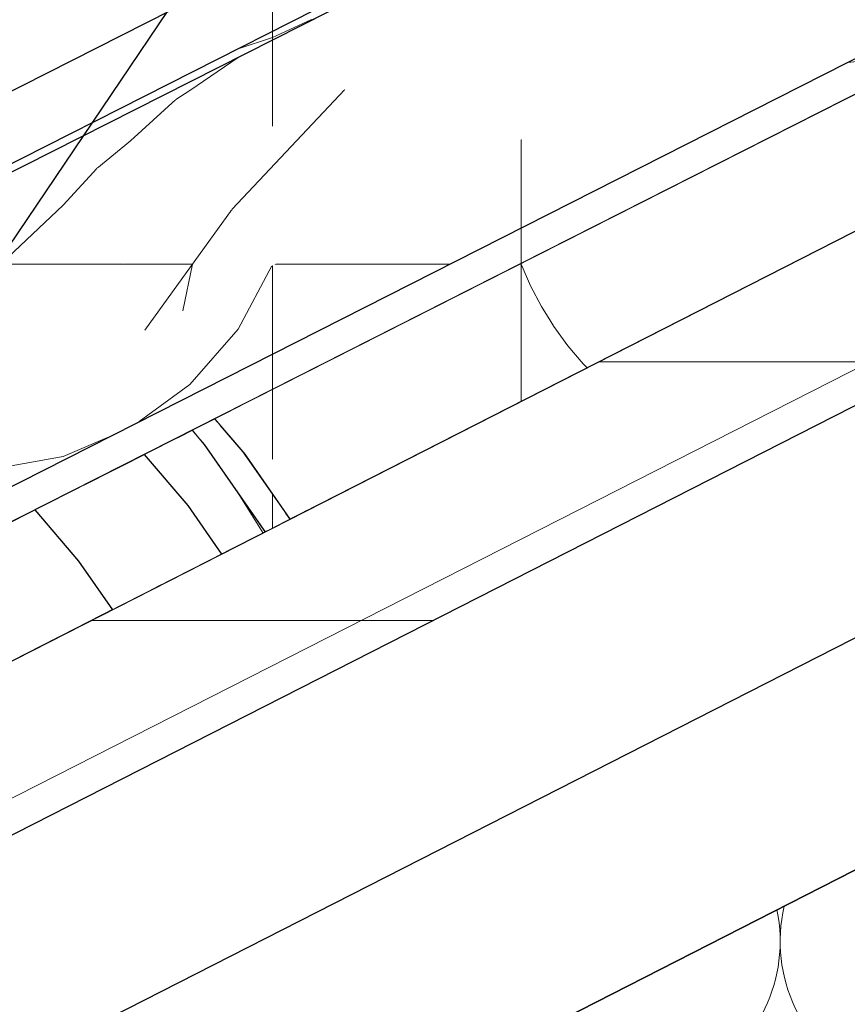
# Model space of a CAD drawing. Header units: millimetres. Extents: x -25478 to 4005, y -8416 to 11348.
# Tile 256 of 256: x -10887 to -10727, y 7326 to 7516. Entities that reach past the tile are written whole.
import ezdxf

# ---------------------------------------------------------------- set-up
doc = ezdxf.new("R2010")
doc.units = ezdxf.units.MM
doc.header["$MEASUREMENT"] = 0
doc.linetypes.add('Wipeout_Contour', pattern=[1000, 0, -1000])
for name, color, linetype in [('POHLED ZÁPADNÍ_1_Konstrukce - nosné', 7, 'Continuous'), ('POHLED ZÁPADNÍ_1_Nové_Anotace - SP', 7, 'Continuous'), ('POHLED ZÁPADNÍ_1_Nové_Konstrukce - krov', 7, 'Continuous'), ('POHLED ZÁPADNÍ_1_Nové_Konstrukce - střechy a skořepiny', 7, 'Continuous'), ('POHLED ZÁPADNÍ_1_Nové_Konstrukce – Dělicí čáry vrstev', 7, 'Continuous'), ('POHLED ZÁPADNÍ_1_Nové_Situace - terén', 7, 'Continuous'), ('POHLED ZÁPADNÍ_1_Nové_Výplně - Povrchové', 7, 'Continuous'), ('POHLED ZÁPADNÍ_1_Nové_Výplně – Řezové', 7, 'Continuous'), ('POHLED ZÁPADNÍ_1_Výplně - Povrchové', 7, 'Continuous')]:
    doc.layers.add(name, color=color, linetype=linetype)

# ---------------------------------------------------------------- blocks, each defined once
blk = doc.blocks.new('*X2106', base_point=(-25690.45, -8330.81))
at = {"layer": 'POHLED ZÁPADNÍ_1_Nové_Výplně - Povrchové', "color": 21, "linetype": 'Continuous', "lineweight": 20, "true_color": 0xffaaaa}
for p, q in [((-10625.08, 7552.6), (-10625.08, 7538.43)), ((-10673.11, 7528.27), (-10673.11, 7523.42)), ((-10673.11, 7522.92), (-10673.11, 7514.1)), ((-10790.08, 7468.88), (-10790.34, 7468.88)), ((-10790.08, 7469.02), (-10790.08, 7454.85)), ((-10790.08, 7468.88), (-10788.25, 7464.71)), ((-10788.25, 7464.71), (-10786.13, 7460.68)), ((-10786.13, 7460.68), (-10784.32, 7457.77)), ((-10838.11, 7444.68), (-10838.11, 7431.1))]:
    blk.add_line(p, q, dxfattribs=at)
blk = doc.blocks.new('*X2107', base_point=(-25690.45, -8330.81))
at = {"layer": 'POHLED ZÁPADNÍ_1_Nové_Výplně - Povrchové', "color": 21, "linetype": 'Continuous', "lineweight": 20, "true_color": 0xffaaaa}
for p, q in [((-10625.08, 7538.43), (-10625.08, 7526.42)), ((-10673.11, 7514.1), (-10673.11, 7501.94)), ((-10784.32, 7457.77), (-10783.72, 7456.81)), ((-10783.72, 7456.81), (-10781.04, 7453.13)), ((-10790.08, 7454.85), (-10790.08, 7442.34)), ((-10781.04, 7453.13), (-10778.1, 7449.65)), ((-10778.1, 7449.65), (-10777.31, 7448.85))]:
    blk.add_line(p, q, dxfattribs=at)
blk = doc.blocks.new('*X2111', base_point=(-25690.45, -8330.81))
at = {"layer": 'POHLED ZÁPADNÍ_1_Nové_Výplně - Povrchové', "color": 21, "linetype": 'Continuous', "lineweight": 20, "true_color": 0xffaaaa}
for p, q in [((-10790.08, 7536.58), (-10790.08, 7536.68)), ((-10830.01, 7516.35), (-10830.62, 7516.14)), ((-10838.11, 7512.25), (-10838.11, 7512.34))]:
    blk.add_line(p, q, dxfattribs=at)
blk = doc.blocks.new('*X2113', base_point=(-25690.45, -8330.81))
at = {"layer": 'POHLED ZÁPADNÍ_1_Nové_Výplně - Povrchové', "color": 21, "linetype": 'Continuous', "lineweight": 20, "true_color": 0xffaaaa}
for p, q in [((-10726.92, 7507.87), (-10713.63, 7509.36)), ((-10713.63, 7509.36), (-10710.47, 7509.34)), ((-10790.08, 7469.02), (-10790.08, 7475.88)), ((-10838.11, 7444.68), (-10838.11, 7451.55)), ((-10955.08, 7402.33), (-10955.08, 7409.05)), ((-10955.08, 7385.43), (-10955.08, 7391.54))]:
    blk.add_line(p, q, dxfattribs=at)
blk = doc.blocks.new('*X2115', base_point=(-25690.45, -8330.81))
at = {"layer": 'POHLED ZÁPADNÍ_1_Nové_Výplně - Povrchové', "color": 21, "linetype": 'Continuous', "lineweight": 20, "true_color": 0xffaaaa}
for p, q in [((-10790.08, 7492.99), (-10790.08, 7475.88)), ((-10814.09, 7468.88), (-10837.67, 7468.88)), ((-10803.89, 7468.88), (-10814.09, 7468.88)), ((-10844.78, 7456.35), (-10838.27, 7468.58)), ((-10838.11, 7468.66), (-10838.11, 7451.55)), ((-10854.09, 7445.63), (-10844.78, 7456.35)), ((-10863.94, 7438.46), (-10854.09, 7445.63)), ((-10878.63, 7431.71), (-10870.05, 7435.37)), ((-10911.79, 7431.34), (-10906.78, 7429.92)), ((-10892.6, 7429.22), (-10878.63, 7431.71)), ((-10906.78, 7429.92), (-10892.6, 7429.22))]:
    blk.add_line(p, q, dxfattribs=at)
blk = doc.blocks.new('*X2117', base_point=(-25690.45, -8330.81))
at = {"layer": 'POHLED ZÁPADNÍ_1_Nové_Výplně - Povrchové', "color": 21, "linetype": 'Continuous', "lineweight": 20, "true_color": 0xffaaaa}
for p, q in [((-10845.91, 7479.54), (-10862.84, 7456.14)), ((-10866.95, 7468.88), (-10853.62, 7468.88)), ((-10855.47, 7459.87), (-10853.62, 7468.88))]:
    blk.add_line(p, q, dxfattribs=at)
blk = doc.blocks.new('*X2118', base_point=(-25690.45, -8330.81))
at = {"layer": 'POHLED ZÁPADNÍ_1_Nové_Výplně - Povrchové', "color": 21, "linetype": 'Continuous', "lineweight": 20, "true_color": 0xffaaaa}
for p, q in [((-10824.15, 7502.66), (-10845.91, 7479.54)), ((-10890.82, 7468.88), (-10875.23, 7468.88)), ((-10875.23, 7468.88), (-10866.95, 7468.88)), ((-10897.9, 7465.3), (-10919.48, 7442.37)), ((-10901.84, 7463.3), (-10905.42, 7460.68)), ((-10905.42, 7460.68), (-10910.99, 7456.81)), ((-10910.99, 7456.81), (-10916.61, 7453.13)), ((-10916.61, 7453.13), (-10918.08, 7452.22))]:
    blk.add_line(p, q, dxfattribs=at)
blk = doc.blocks.new('*X2119', base_point=(-25690.45, -8330.81))
at = {"layer": 'POHLED ZÁPADNÍ_1_Nové_Výplně - Povrchové', "color": 21, "linetype": 'Continuous', "lineweight": 20, "true_color": 0xffaaaa}
for p, q in [((-10790.08, 7534.52), (-10790.08, 7529.88)), ((-10790.08, 7529.73), (-10790.08, 7528.91)), ((-10838.11, 7510.19), (-10838.11, 7504.57)), ((-10865.57, 7492.73), (-10856.8, 7500.72)), ((-10872.07, 7487.37), (-10865.57, 7492.73))]:
    blk.add_line(p, q, dxfattribs=at)
blk = doc.blocks.new('*X2120', base_point=(-25690.45, -8330.81))
at = {"layer": 'POHLED ZÁPADNÍ_1_Nové_Výplně - Povrchové', "color": 21, "linetype": 'Continuous', "lineweight": 20, "true_color": 0xffaaaa}
for p, q in [((-10790.08, 7528.91), (-10790.08, 7519.92)), ((-10838.11, 7504.57), (-10838.11, 7495.58)), ((-10878.63, 7480.29), (-10872.07, 7487.37)), ((-10890.47, 7469.06), (-10878.63, 7480.29))]:
    blk.add_line(p, q, dxfattribs=at)
blk = doc.blocks.new('*X2121', base_point=(-25690.45, -8330.81))
at = {"layer": 'POHLED ZÁPADNÍ_1_Nové_Výplně - Povrchové', "color": 21, "linetype": 'Continuous', "lineweight": 20, "true_color": 0xffaaaa}
for p, q in [((-10790.08, 7536.68), (-10790.08, 7538.24)), ((-10830.62, 7516.14), (-10838.11, 7512.69)), ((-10844.78, 7510.51), (-10838.11, 7512.69)), ((-10838.11, 7512.34), (-10838.11, 7513.91)), ((-10844.92, 7510.46), (-10844.78, 7510.51))]:
    blk.add_line(p, q, dxfattribs=at)
blk = doc.blocks.new('*X2122', base_point=(-25690.45, -8330.81))
at = {"layer": 'POHLED ZÁPADNÍ_1_Nové_Výplně - Povrchové', "color": 21, "linetype": 'Continuous', "lineweight": 20, "true_color": 0xffaaaa}
for p, q in [((-10751.69, 7571.72), (-10741.78, 7568.92)), ((-10741.78, 7568.92), (-10730.61, 7568.37)), ((-10790.08, 7552.28), (-10790.08, 7538.24)), ((-10838.11, 7527.94), (-10838.11, 7523.42)), ((-10838.11, 7522.92), (-10838.11, 7513.91)), ((-10955.08, 7505.2), (-10955.08, 7487.88))]:
    blk.add_line(p, q, dxfattribs=at)
blk = doc.blocks.new('*X2124', base_point=(-25690.45, -8330.81))
at = {"layer": 'POHLED ZÁPADNÍ_1_Nové_Výplně - Povrchové', "color": 21, "linetype": 'Continuous', "lineweight": 20, "true_color": 0xffaaaa}
for p, q in [((-10790.08, 7536.58), (-10790.08, 7534.52)), ((-10838.11, 7512.25), (-10838.11, 7510.19)), ((-10854.09, 7502.46), (-10844.78, 7508.85)), ((-10844.78, 7508.85), (-10844.7, 7508.91)), ((-10856.8, 7500.72), (-10854.09, 7502.46))]:
    blk.add_line(p, q, dxfattribs=at)
blk = doc.blocks.new('*X2133', base_point=(-25690.45, -8330.81))
at = {"layer": 'POHLED ZÁPADNÍ_1_Nové_Výplně - Povrchové', "color": 21, "linetype": 'Continuous', "lineweight": 20, "true_color": 0xffaaaa}
blk.add_line((-10838.11, 7419.45), (-10838.11, 7417.87), dxfattribs=at)
blk = doc.blocks.new('*X2134', base_point=(-25690.45, -8330.81))
at = {"layer": 'POHLED ZÁPADNÍ_1_Nové_Výplně - Povrchové', "color": 21, "linetype": 'Continuous', "lineweight": 20, "true_color": 0xffaaaa}
blk.add_line((-10838.11, 7424.36), (-10838.11, 7419.45), dxfattribs=at)
blk = doc.blocks.new('*X2193', base_point=(-25690.45, -8330.81))
at = {"layer": 'POHLED ZÁPADNÍ_1_Nové_Výplně - Povrchové', "color": 21, "linetype": 'Continuous', "lineweight": 20, "true_color": 0xffaaaa}
blk.add_line((-10845.13, 7425.12), (-10839.97, 7416.92), dxfattribs=at)
blk = doc.blocks.new('*X2554', base_point=(-25690.45, -8330.81))
at = {"layer": 'POHLED ZÁPADNÍ_1_Nové_Výplně – Řezové', "color": 21, "linetype": 'Continuous', "lineweight": 20, "true_color": 0xffaaaa}
for centre, start, end in [((-10710, 7338), 166.9199, 36.8699), ((-10770, 7338), 222.3107, 11.6852)]:
    blk.add_arc(centre, 30, start, end, dxfattribs=at)

msp = doc.modelspace()

# ---------------------------------------------------------------- wipeouts: each hides what was drawn before it
at = {"color": 254, "linetype": 'Wipeout_Contour', "lineweight": 0, "ltscale": 326246.822201}
msp.add_wipeout([(-7716.95, 8883.6), (-10986.18, 7217.84), (-10980.52, 7217.84), (-10980.52, 7042.29), (-10973.11, 7046.06), (-10973.11, 7180), (-10723.42, 7180), (-10723.42, 7300), (-10583.42, 7300), (-10583.42, 7244.63), (-7875.74, 8624.34), (-7875.74, 8727.47), (-7730.3, 8727.47), (-7730.3, 8698.45), (-5604.31, 9781.76), (-5604.31, 9960.05), (-6608.56, 9448.36), (-6609.06, 9449.35), (-6627.21, 9440.1), (-6626.12, 9437.96), (-6661.76, 9419.8), (-6662.62, 9419.8), (-7619.72, 8932.13), (-7704.24, 8888.63), (-7705.12, 8888.63), (-7706.02, 8890.39), (-7717.45, 8884.57)], dxfattribs=at).dxf.layer = 'POHLED ZÁPADNÍ_1_Výplně - Povrchové'

# ---------------------------------------------------------------- next in the draw order: wipeouts: each hides what was drawn before it
at = {"color": 254, "linetype": 'Wipeout_Contour', "lineweight": 0, "ltscale": 104560.179154}
msp.add_wipeout([(-10846.21, 7440.58), (-10837.77, 7430.69), (-10613.19, 7544.45), (-10621.63, 7554.34), (-10645.38, 7542.32), (-10651.04, 7541.73), (-10662.42, 7535.97), (-10662.12, 7533.83)], dxfattribs=at).dxf.layer = 'POHLED ZÁPADNÍ_1_Nové_Výplně - Povrchové'

# ---------------------------------------------------------------- next in the draw order: block references
at = {"layer": 'POHLED ZÁPADNÍ_1_Konstrukce - nosné', "color": 9, "linetype": 'Continuous', "lineweight": 13}
msp.add_blockref('*X2106', (-25690.45, -8330.81), dxfattribs=at)

# ---------------------------------------------------------------- next in the draw order: wipeouts: each hides what was drawn before it
at = {"color": 254, "linetype": 'Wipeout_Contour', "lineweight": 0, "ltscale": 52303.115164}
msp.add_wipeout([(-10837.77, 7430.69), (-10831.25, 7421.36), (-10607.02, 7535.61), (-10613.19, 7544.45)], dxfattribs=at).dxf.layer = 'POHLED ZÁPADNÍ_1_Nové_Výplně - Povrchové'

# ---------------------------------------------------------------- next in the draw order: block references
at = {"layer": 'POHLED ZÁPADNÍ_1_Konstrukce - nosné', "color": 9, "linetype": 'Continuous', "lineweight": 13}
for name in ['*X2107', '*X2111']:
    msp.add_blockref(name, (-25690.45, -8330.81), dxfattribs=at)

# ---------------------------------------------------------------- next in the draw order: wipeouts: each hides what was drawn before it
at = {"color": 254, "linetype": 'Wipeout_Contour', "lineweight": 0, "ltscale": 289829.644699}
msp.add_wipeout([(-10976.1, 7394.96), (-10971.57, 7390.06), (-10957.08, 7384.42), (-10948.46, 7388.78), (-10962.52, 7394.65), (-10960.81, 7399.76), (-10952.31, 7403.57), (-10936.19, 7401.86), (-10919.2, 7403.61), (-10683.25, 7523.13), (-10690.91, 7526.11), (-10694.44, 7524.33), (-10703.78, 7526.12), (-10709.66, 7524.1), (-10713.88, 7521.1), (-10708.18, 7517.36), (-10921.34, 7409.39), (-10933.74, 7409.23), (-10947.09, 7410.37), (-10956.91, 7408.75), (-10965.74, 7405.47), (-10973.32, 7400.37)], dxfattribs=at).dxf.layer = 'POHLED ZÁPADNÍ_1_Nové_Výplně - Povrchové'

# ---------------------------------------------------------------- next in the draw order: block references
at = {"layer": 'POHLED ZÁPADNÍ_1_Konstrukce - nosné', "color": 9, "linetype": 'Continuous', "lineweight": 13}
msp.add_blockref('*X2113', (-25690.45, -8330.81), dxfattribs=at)

# ---------------------------------------------------------------- next in the draw order: wipeouts: each hides what was drawn before it
at = {"color": 254, "linetype": 'Wipeout_Contour', "lineweight": 0, "ltscale": 78764.40609}
msp.add_wipeout([(-10919.3, 7427.53), (-10917.06, 7411.55), (-10712.22, 7515.32), (-10712.94, 7520.48), (-10713.88, 7521.1), (-10715.25, 7530.9)], dxfattribs=at).dxf.layer = 'POHLED ZÁPADNÍ_1_Nové_Výplně - Povrchové'

# ---------------------------------------------------------------- next in the draw order: block references
at = {"layer": 'POHLED ZÁPADNÍ_1_Konstrukce - nosné', "color": 9, "linetype": 'Continuous', "lineweight": 13}
msp.add_blockref('*X2115', (-25690.45, -8330.81), dxfattribs=at)

# ---------------------------------------------------------------- next in the draw order: wipeouts: each hides what was drawn before it
at = {"color": 254, "linetype": 'Wipeout_Contour', "lineweight": 0, "ltscale": 52539.549849}
msp.add_wipeout([(-10840.35, 7418.27), (-10839.79, 7417.46), (-10839.15, 7417.34), (-10839.87, 7418.6)], dxfattribs=at).dxf.layer = 'POHLED ZÁPADNÍ_1_Nové_Výplně - Povrchové'
at = {"color": 254, "linetype": 'Wipeout_Contour', "lineweight": 0, "ltscale": 52612.94903}
msp.add_wipeout([(-10875.64, 7411.5), (-10869.07, 7402.09), (-10860.47, 7406.48), (-10867.02, 7415.87)], dxfattribs=at).dxf.layer = 'POHLED ZÁPADNÍ_1_Nové_Výplně - Povrchové'

# ---------------------------------------------------------------- next in the draw order: wipeouts: each hides what was drawn before it
at = {"color": 254, "linetype": 'Wipeout_Contour', "lineweight": 0, "ltscale": 65726.831798}
msp.add_wipeout([(-10919.5, 7442.26), (-10919.3, 7427.53), (-10715.25, 7530.9), (-10716.37, 7538.9), (-10716.46, 7545.12)], dxfattribs=at).dxf.layer = 'POHLED ZÁPADNÍ_1_Nové_Výplně - Povrchové'
at = {"color": 254, "linetype": 'Wipeout_Contour', "lineweight": 0, "ltscale": 52659.474675}
msp.add_wipeout([(-10875.46, 7425.76), (-10884.08, 7421.4), (-10875.64, 7411.5), (-10867.02, 7415.87)], dxfattribs=at).dxf.layer = 'POHLED ZÁPADNÍ_1_Nové_Výplně - Povrchové'

# ---------------------------------------------------------------- next in the draw order: block references
at = {"layer": 'POHLED ZÁPADNÍ_1_Konstrukce - nosné', "color": 9, "linetype": 'Continuous', "lineweight": 13}
msp.add_blockref('*X2117', (-25690.45, -8330.81), dxfattribs=at)

# ---------------------------------------------------------------- next in the draw order: wipeouts: each hides what was drawn before it
at = {"color": 254, "linetype": 'Wipeout_Contour', "lineweight": 0, "ltscale": 52548.779957}
msp.add_wipeout([(-10843.84, 7432.58), (-10834.77, 7419.57), (-10831.25, 7421.36), (-10837.77, 7430.69)], dxfattribs=at).dxf.layer = 'POHLED ZÁPADNÍ_1_Nové_Výplně - Povrchové'
at = {"color": 254, "linetype": 'Wipeout_Contour', "lineweight": 0, "ltscale": 52634.544046}
msp.add_wipeout([(-10887.02, 7405.74), (-10880.43, 7396.31), (-10869.07, 7402.09), (-10875.64, 7411.5)], dxfattribs=at).dxf.layer = 'POHLED ZÁPADNÍ_1_Nové_Výplně - Povrchové'

# ---------------------------------------------------------------- next in the draw order: wipeouts: each hides what was drawn before it
at = {"color": 254, "linetype": 'Wipeout_Contour', "lineweight": 0, "ltscale": 65766.819746}
msp.add_wipeout([(-10917.65, 7455.29), (-10919.5, 7442.26), (-10716.46, 7545.12), (-10716.59, 7555.31), (-10716.31, 7557.28)], dxfattribs=at).dxf.layer = 'POHLED ZÁPADNÍ_1_Nové_Výplně - Povrchové'
at = {"color": 254, "linetype": 'Wipeout_Contour', "lineweight": 0, "ltscale": 52534.210272}
msp.add_wipeout([(-10835.54, 7420.68), (-10839.87, 7418.6), (-10839.15, 7417.34), (-10834.77, 7419.57)], dxfattribs=at).dxf.layer = 'POHLED ZÁPADNÍ_1_Nové_Výplně - Povrchové'
at = {"color": 254, "linetype": 'Wipeout_Contour', "lineweight": 0, "ltscale": 52893.41091}
msp.add_wipeout([(-11111.59, 7291.98), (-11104.66, 7282.06), (-10880.43, 7396.31), (-10887.02, 7405.74)], dxfattribs=at).dxf.layer = 'POHLED ZÁPADNÍ_1_Nové_Výplně - Povrchové'

# ---------------------------------------------------------------- next in the draw order: block references
at = {"layer": 'POHLED ZÁPADNÍ_1_Konstrukce - nosné', "color": 9, "linetype": 'Continuous', "lineweight": 13}
for name in ['*X2118', '*X2133']:
    msp.add_blockref(name, (-25690.45, -8330.81), dxfattribs=at)

# ---------------------------------------------------------------- next in the draw order: wipeouts: each hides what was drawn before it
at = {"color": 254, "linetype": 'Wipeout_Contour', "lineweight": 0, "ltscale": 65803.601393}
msp.add_wipeout([(-10908.11, 7474.73), (-10913.81, 7466.23), (-10714.94, 7566.97), (-10714.54, 7569.82), (-10713.27, 7573.43)], dxfattribs=at).dxf.layer = 'POHLED ZÁPADNÍ_1_Nové_Výplně - Povrchové'
at = {"color": 254, "linetype": 'Wipeout_Contour', "lineweight": 0, "ltscale": 65723.310176}
msp.add_wipeout([(-10848.21, 7437.69), (-10851.99, 7435.95), (-10839.87, 7418.6), (-10835.54, 7420.68), (-10843.84, 7432.58)], dxfattribs=at).dxf.layer = 'POHLED ZÁPADNÍ_1_Nové_Výplně - Povrchové'

# ---------------------------------------------------------------- next in the draw order: block references
at = {"layer": 'POHLED ZÁPADNÍ_1_Konstrukce - nosné', "color": 9, "linetype": 'Continuous', "lineweight": 13}
for name in ['*X2119', '*X2134']:
    msp.add_blockref(name, (-25690.45, -8330.81), dxfattribs=at)

# ---------------------------------------------------------------- next in the draw order: wipeouts: each hides what was drawn before it
at = {"color": 254, "linetype": 'Wipeout_Contour', "lineweight": 0, "ltscale": 52594.612492}
msp.add_wipeout([(-10849.33, 7439), (-10843.84, 7432.58), (-10837.77, 7430.69), (-10846.21, 7440.58)], dxfattribs=at).dxf.layer = 'POHLED ZÁPADNÍ_1_Nové_Výplně - Povrchové'

# ---------------------------------------------------------------- next in the draw order: wipeouts: each hides what was drawn before it
at = {"color": 254, "linetype": 'Wipeout_Contour', "lineweight": 0, "ltscale": 52674.176652}
msp.add_wipeout([(-10917.65, 7455.29), (-10716.31, 7557.28), (-10714.94, 7566.97), (-10913.81, 7466.23)], dxfattribs=at).dxf.layer = 'POHLED ZÁPADNÍ_1_Nové_Výplně - Povrchové'
at = {"color": 254, "linetype": 'Wipeout_Contour', "lineweight": 0, "ltscale": 65735.037269}
msp.add_wipeout([(-10852.57, 7435.45), (-10851.36, 7434.03), (-10840.35, 7418.27), (-10839.87, 7418.6), (-10851.99, 7435.95)], dxfattribs=at).dxf.layer = 'POHLED ZÁPADNÍ_1_Nové_Výplně - Povrchové'

# ---------------------------------------------------------------- next in the draw order: block references
at = {"layer": 'POHLED ZÁPADNÍ_1_Konstrukce - nosné', "color": 9, "linetype": 'Continuous', "lineweight": 13}
msp.add_blockref('*X2120', (-25690.45, -8330.81), dxfattribs=at)

# ---------------------------------------------------------------- next in the draw order: wipeouts: each hides what was drawn before it
at = {"color": 254, "linetype": 'Wipeout_Contour', "lineweight": 0, "ltscale": 52619.627631}
msp.add_wipeout([(-10853, 7437.14), (-10851.99, 7435.95), (-10848.21, 7437.69), (-10849.33, 7439)], dxfattribs=at).dxf.layer = 'POHLED ZÁPADNÍ_1_Nové_Výplně - Povrchové'
at = {"color": 254, "linetype": 'Wipeout_Contour', "lineweight": 0, "ltscale": 52589.084815}
msp.add_wipeout([(-10866.03, 7416.37), (-10859.48, 7406.98), (-10847.97, 7412.85), (-10854.51, 7422.21)], dxfattribs=at).dxf.layer = 'POHLED ZÁPADNÍ_1_Nové_Výplně - Povrchové'

# ---------------------------------------------------------------- next in the draw order: wipeouts: each hides what was drawn before it
at = {"color": 254, "linetype": 'Wipeout_Contour', "lineweight": 0, "ltscale": 52685.288737}
msp.add_wipeout([(-10906.39, 7479.32), (-10897.38, 7482.32), (-10712.35, 7576.05), (-10711.68, 7577.95)], dxfattribs=at).dxf.layer = 'POHLED ZÁPADNÍ_1_Nové_Výplně - Povrchové'
at = {"color": 254, "linetype": 'Wipeout_Contour', "lineweight": 0, "ltscale": 52624.460029}
msp.add_wipeout([(-10853, 7437.14), (-10853.7, 7436.78), (-10852.57, 7435.45), (-10851.99, 7435.95)], dxfattribs=at).dxf.layer = 'POHLED ZÁPADNÍ_1_Nové_Výplně - Povrchové'
at = {"color": 254, "linetype": 'Wipeout_Contour', "lineweight": 0, "ltscale": 52574.180602}
msp.add_wipeout([(-10854.51, 7422.21), (-10847.97, 7412.85), (-10842.06, 7415.86), (-10851.15, 7428.88)], dxfattribs=at).dxf.layer = 'POHLED ZÁPADNÍ_1_Nové_Výplně - Povrchové'

# ---------------------------------------------------------------- next in the draw order: block references
at = {"layer": 'POHLED ZÁPADNÍ_1_Konstrukce - nosné', "color": 9, "linetype": 'Continuous', "lineweight": 13}
msp.add_blockref('*X2121', (-25690.45, -8330.81), dxfattribs=at)

# ---------------------------------------------------------------- next in the draw order: wipeouts: each hides what was drawn before it
at = {"color": 254, "linetype": 'Wipeout_Contour', "lineweight": 0, "ltscale": 52621.071525}
msp.add_wipeout([(-10856.63, 7435.3), (-10862.95, 7432.1), (-10854.51, 7422.21), (-10851.15, 7428.88)], dxfattribs=at).dxf.layer = 'POHLED ZÁPADNÍ_1_Nové_Výplně - Povrchové'

# ---------------------------------------------------------------- next in the draw order: wipeouts: each hides what was drawn before it
at = {"color": 254, "linetype": 'Wipeout_Contour', "lineweight": 0, "ltscale": 264360.815699}
msp.add_wipeout([(-10958.48, 7502.36), (-10962.39, 7492.22), (-10960.71, 7483.18), (-10953.92, 7488.85), (-10944.14, 7496.52), (-10935.64, 7498.39), (-10926.77, 7496.02), (-10915.65, 7485.49), (-10906.39, 7479.32), (-10711.68, 7577.95), (-10710.26, 7582), (-10703.9, 7591.47), (-10700.75, 7594.33), (-10700.25, 7595.85), (-10699.43, 7598.2), (-10911.38, 7490.83), (-10922.05, 7497.94), (-10933.18, 7508.47), (-10942.05, 7510.84), (-10950.55, 7508.97)], dxfattribs=at).dxf.layer = 'POHLED ZÁPADNÍ_1_Nové_Výplně - Povrchové'
at = {"color": 254, "linetype": 'Wipeout_Contour', "lineweight": 0, "ltscale": 65708.816737}
msp.add_wipeout([(-10851.36, 7434.03), (-10851.15, 7428.88), (-10842.06, 7415.86), (-10839.96, 7416.93), (-10839.79, 7417.46)], dxfattribs=at).dxf.layer = 'POHLED ZÁPADNÍ_1_Nové_Výplně - Povrchové'
at = {"color": 254, "linetype": 'Wipeout_Contour', "lineweight": 0, "ltscale": 52635.567484}
msp.add_wipeout([(-10862.95, 7432.1), (-10874.47, 7426.26), (-10866.03, 7416.37), (-10854.51, 7422.21)], dxfattribs=at).dxf.layer = 'POHLED ZÁPADNÍ_1_Nové_Výplně - Povrchové'

# ---------------------------------------------------------------- next in the draw order: block references
at = {"layer": 'POHLED ZÁPADNÍ_1_Konstrukce - nosné', "color": 9, "linetype": 'Continuous', "lineweight": 13}
for name in ['*X2122', '*X2193']:
    msp.add_blockref(name, (-25690.45, -8330.81), dxfattribs=at)

# ---------------------------------------------------------------- next in the draw order: wipeouts: each hides what was drawn before it
at = {"color": 254, "linetype": 'Wipeout_Contour', "lineweight": 0, "ltscale": 52620.481839}
msp.add_wipeout([(-10856.63, 7435.3), (-10851.15, 7428.88), (-10851.36, 7434.03), (-10853.7, 7436.78)], dxfattribs=at).dxf.layer = 'POHLED ZÁPADNÍ_1_Nové_Výplně - Povrchové'
at = {"color": 254, "linetype": 'Wipeout_Contour', "lineweight": 0, "ltscale": 52602.574468}
msp.add_wipeout([(-10867.02, 7415.87), (-10860.47, 7406.48), (-10859.48, 7406.98), (-10866.03, 7416.37)], dxfattribs=at).dxf.layer = 'POHLED ZÁPADNÍ_1_Nové_Výplně - Povrchové'

# ---------------------------------------------------------------- next in the draw order: wipeouts: each hides what was drawn before it
at = {"color": 254, "linetype": 'Wipeout_Contour', "lineweight": 0, "ltscale": 52684.496627}
msp.add_wipeout([(-10900.7, 7480.55), (-10908.11, 7474.73), (-10713.27, 7573.43), (-10712.39, 7575.94)], dxfattribs=at).dxf.layer = 'POHLED ZÁPADNÍ_1_Nové_Výplně - Povrchové'
at = {"color": 254, "linetype": 'Wipeout_Contour', "lineweight": 0, "ltscale": 52649.082726}
msp.add_wipeout([(-10875.46, 7425.76), (-10867.02, 7415.87), (-10866.03, 7416.37), (-10874.47, 7426.26)], dxfattribs=at).dxf.layer = 'POHLED ZÁPADNÍ_1_Nové_Výplně - Povrchové'

# ---------------------------------------------------------------- next in the draw order: block references
at = {"layer": 'POHLED ZÁPADNÍ_1_Konstrukce - nosné', "color": 9, "linetype": 'Continuous', "lineweight": 13}
msp.add_blockref('*X2124', (-25690.45, -8330.81), dxfattribs=at)

# ---------------------------------------------------------------- next in the draw order: wipeouts: each hides what was drawn before it
at = {"color": 254, "linetype": 'Wipeout_Contour', "lineweight": 0, "ltscale": 52681.108017}
msp.add_wipeout([(-10895.46, 7415.63), (-10887.02, 7405.74), (-10875.64, 7411.5), (-10884.08, 7421.4)], dxfattribs=at).dxf.layer = 'POHLED ZÁPADNÍ_1_Nové_Výplně - Povrchové'

# ---------------------------------------------------------------- next in the draw order: wipeouts: each hides what was drawn before it
at = {"color": 254, "linetype": 'Wipeout_Contour', "lineweight": 0, "ltscale": 50415.951224}
msp.add_wipeout([(-11454.64, 7025.17), (-11436.48, 6989.53), (-7717.4, 8884.49), (-7735.56, 8920.13)], dxfattribs=at).dxf.layer = 'POHLED ZÁPADNÍ_1_Nové_Výplně – Řezové'

# ---------------------------------------------------------------- next in the draw order: wipeouts: each hides what was drawn before it
at = {"color": 254, "linetype": 'Wipeout_Contour', "lineweight": 0, "ltscale": 50561.824188}
msp.add_wipeout([(-11472.8, 7060.81), (-11454.64, 7025.17), (-7735.56, 8920.13), (-7753.72, 8955.77)], dxfattribs=at).dxf.layer = 'POHLED ZÁPADNÍ_1_Nové_Výplně – Řezové'

# ---------------------------------------------------------------- next in the draw order: wipeouts: each hides what was drawn before it
at = {"color": 254, "linetype": 'Wipeout_Contour', "lineweight": 0, "ltscale": 50689.523339}
msp.add_wipeout([(-11486.42, 7087.54), (-11472.8, 7060.81), (-7753.72, 8955.77), (-7767.34, 8982.5)], dxfattribs=at).dxf.layer = 'POHLED ZÁPADNÍ_1_Nové_Výplně – Řezové'

# ---------------------------------------------------------------- next in the draw order: hatches: boundary and pattern name
at = {"layer": 'POHLED ZÁPADNÍ_1_Nové_Výplně – Řezové', "linetype": 'Continuous', "lineweight": 20, "true_color": 0xffaaaa}
h = msp.add_hatch(dxfattribs=at)
h.set_pattern_fill('Střecha___tašky_0001', color=21, style=0, pattern_type=2)
h.set_pattern_definition([(0, (0, 0), (0, 50), [])])
h.paths.add_polyline_path([(-11486.42, 7087.54), (-11472.8, 7060.81), (-7753.72, 8955.77), (-7767.34, 8982.5)])

# ---------------------------------------------------------------- next in the draw order: wipeouts: each hides what was drawn before it
at = {"color": 254, "linetype": 'Wipeout_Contour', "lineweight": 0, "ltscale": 50341.207579}
msp.add_wipeout([(-11436.48, 6989.53), (-11436.02, 6988.64), (-7716.95, 8883.6), (-7717.4, 8884.49)], dxfattribs=at).dxf.layer = 'POHLED ZÁPADNÍ_1_Nové_Výplně – Řezové'

# ---------------------------------------------------------------- next in the draw order: linework, layer by layer
at = {"layer": 'POHLED ZÁPADNÍ_1_Nové_Konstrukce - krov', "color": 1, "linetype": 'Continuous', "lineweight": 25}
for p, q in [((-10907.1, 7492.99), (-10702.26, 7596.76)), ((-10711.68, 7577.95), (-10906.39, 7479.32)), ((-10900.7, 7480.55), (-10712.39, 7575.94)), ((-10694.63, 7517.37), (-10919.2, 7403.61)), ((-10917.06, 7411.55), (-10712.22, 7515.32)), ((-10849.33, 7439), (-10843.85, 7432.58)), ((-10853.7, 7436.78), (-10851.36, 7434.03)), ((-10851.36, 7434.03), (-10839.79, 7417.46)), ((-10862.95, 7432.1), (-10854.51, 7422.21)), ((-10843.85, 7432.58), (-10834.77, 7419.57)), ((-10884.08, 7421.4), (-10875.64, 7411.5)), ((-10854.51, 7422.21), (-10847.97, 7412.85)), ((-10839.79, 7417.46), (-10839.59, 7417.12)), ((-10875.64, 7411.5), (-10869.07, 7402.09))]:
    msp.add_line(p, q, dxfattribs=at)
at = {"layer": 'POHLED ZÁPADNÍ_1_Nové_Konstrukce - střechy a skořepiny', "color": 1, "linetype": 'Continuous', "lineweight": 25}
for p, q in [((-7767.34, 8982.5), (-11486.42, 7087.54)), ((-7716.95, 8883.6), (-10986.18, 7217.84))]:
    msp.add_line(p, q, dxfattribs=at)
at = {"layer": 'POHLED ZÁPADNÍ_1_Nové_Konstrukce – Dělicí čáry vrstev', "color": 1, "linetype": 'Continuous', "lineweight": 25}
for p, q in [((-7753.72, 8955.77), (-11472.8, 7060.81)), ((-7735.56, 8920.13), (-11454.64, 7025.17)), ((-7717.4, 8884.49), (-11436.48, 6989.53))]:
    msp.add_line(p, q, dxfattribs=at)

# ---------------------------------------------------------------- next in the draw order: wipeouts: each hides what was drawn before it
at = {"color": 254, "linetype": 'Wipeout_Contour', "lineweight": 0, "ltscale": 185212.359825}
msp.add_wipeout([(-10855.25, 7285.68), (-10980.52, 7221.85), (-10980.52, 7180), (-10723.42, 7180), (-10723.42, 7300), (-10583.89, 7300), (-10583.89, 7262.4), (-10430.19, 7340.71), (-7870.23, 8644.96), (-7870.3, 8727.47), (-7730.3, 8727.47), (-7730.3, 8579.85), (-7665.64, 8612.75), (-7667.37, 8727.47), (-7667.37, 8909.84)], dxfattribs=at).dxf.layer = 'POHLED ZÁPADNÍ_1_Nové_Výplně – Řezové'

# ---------------------------------------------------------------- next in the draw order: linework, layer by layer
at = {"layer": 'POHLED ZÁPADNÍ_1_Konstrukce - nosné', "color": 8, "linetype": 'Continuous', "lineweight": 20}
msp.add_line((-4454.96, 10638.09), (-11405.15, 7102.91), dxfattribs=at)
at = {"layer": 'POHLED ZÁPADNÍ_1_Nové_Anotace - SP', "color": 1, "linetype": 'Continuous', "lineweight": 25, "flags": 128}
msp.add_lwpolyline([(-11306.28, 6953.27), (-11073.55, 7232.47), (-10894.58, 7464.22), (-10768.1, 7651.67), (-10724.15, 7729.77), (-10692.84, 7797.98), (-10674.02, 7856.68), (-10667.52, 7906.29), (-10673.2, 7947.18), (-10690.88, 7979.75), (-10720.42, 8004.4), (-10761.65, 8021.52), (-10814.41, 8031.5), (-10878.55, 8034.74)], dxfattribs=at)
at = {"layer": 'POHLED ZÁPADNÍ_1_Nové_Situace - terén', "color": 1, "linetype": 'Continuous', "lineweight": 25, "flags": 128}
msp.add_lwpolyline([(-10855.25, 7285.68), (-7667.37, 8909.84), (-7667.37, 8727.47), (-7665.64, 8612.75), (-7730.3, 8579.85), (-7730.3, 8727.47), (-7870.3, 8727.47), (-7870.23, 8644.96), (-10430.19, 7340.71), (-10583.89, 7262.4), (-10583.89, 7300), (-10723.42, 7300), (-10723.42, 7180), (-10980.52, 7180), (-10980.52, 7221.85)], close=True, dxfattribs=at)

# ---------------------------------------------------------------- next in the draw order: block references
at = {"layer": 'POHLED ZÁPADNÍ_1_Konstrukce - nosné', "color": 9, "linetype": 'Continuous', "lineweight": 13}
msp.add_blockref('*X2554', (-25690.45, -8330.81), dxfattribs=at)

doc.saveas('drawing.dxf')
